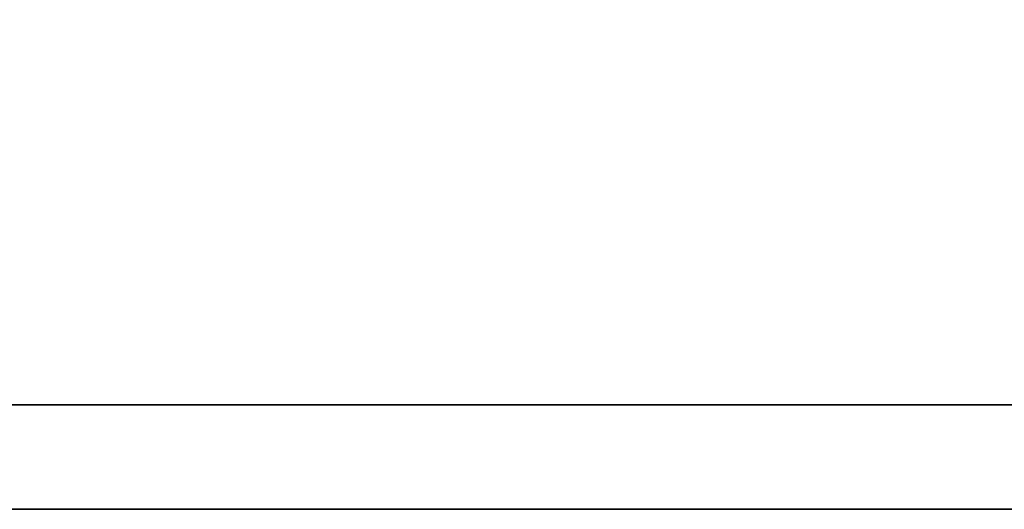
# Model space of a CAD drawing. Header units: millimetres. Extents: x 10 to 393, y 108 to 243.
# Tile 29 of 43: x 285.41 to 287.63, y 141.15 to 142.26. Entities that reach past the tile are written whole.
import ezdxf

# ---------------------------------------------------------------- set-up
doc = ezdxf.new("R2010")
doc.units = ezdxf.units.MM
doc.header["$LTSCALE"] = 0.15
doc.layers.add('DIM', color=4, linetype='CONTINUOUS')
doc.layers.add('layer 1', color=7, linetype='CONTINUOUS')

# ---------------------------------------------------------------- blocks, each defined once
blk = doc.blocks.new('TBI MOTION logo(完整正式版)')
at = {"layer": 'layer 1', "color": 22, "lineweight": 35}
blk.add_open_spline([(75.90875, -9.47875), (75.90875, -9.47875), (75.90875, -12.28625), (75.90875, -12.28625), (75.90875, -12.28625), (75.90875, -12.28625), (75.90875, -12.47875), (75.90875, -12.47875), (75.90875, -12.47875), (75.90875, -12.47875), (75.71625, -12.47875), (75.71625, -12.47875), (75.71625, -12.47875), (75.71625, -12.47875), (-88.32875, -12.47875), (-88.32875, -12.47875), (-88.32875, -12.47875), (-88.32875, -12.47875), (-88.32875, -13.29375), (-88.32875, -13.29375), (-88.32875, -13.29375), (-88.32875, -13.29375), (82.89125, -13.29375), (82.89125, -13.29375), (82.89125, -13.29375), (82.89125, -13.29375), (75.90875, -9.47875), (75.90875, -9.47875)], degree=3, knots=[0, 0, 0, 0, 0.1428571, 0.1428571, 0.1428571, 0.1428572, 0.2857143, 0.2857143, 0.2857143, 0.2857143, 0.4285714, 0.4285714, 0.4285714, 0.4285714, 0.5714286, 0.5714286, 0.5714286, 0.5714286, 0.7142857, 0.7142857, 0.7142857, 0.7142857, 0.8571429, 0.8571429, 0.8571429, 0.8571429, 1, 1, 1, 1], dxfattribs=at)

msp = doc.modelspace()

# ---------------------------------------------------------------- block references
at = {"layer": 'DIM', "color": 7, "xscale": 0.2889976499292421, "yscale": 0.2889976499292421, "zscale": 0.2889976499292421}
msp.add_blockref('TBI MOTION logo(完整正式版)', (280.0469, 144.9945), dxfattribs=at)

doc.saveas('drawing.dxf')
